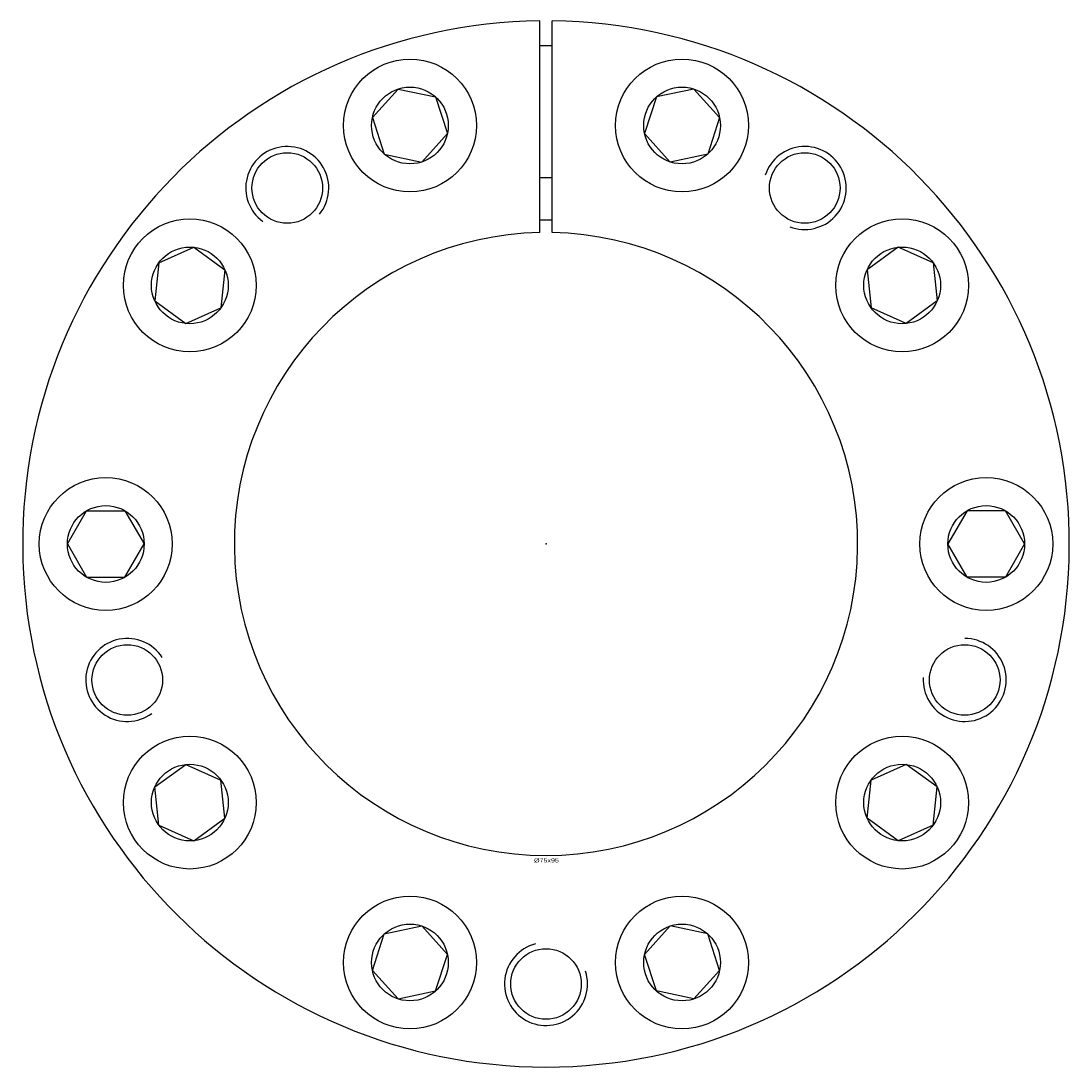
# Model space of a CAD drawing. Extents: x -63 to 63, y -63 to 265.
# Tile 1 of 2: x -63 to 63, y -63 to 63. Entities that reach past the tile are written whole.
import ezdxf
from ezdxf.enums import TextEntityAlignment as Align

# ---------------------------------------------------------------- set-up
doc = ezdxf.new("R2010")
doc.units = 0
doc.linetypes.add('CADRA_SOLID', pattern=[0])
doc.layers.get('0').update_dxf_attribs({"color": 112, "linetype": 'CADRA_SOLID'})

# ---------------------------------------------------------------- blocks, each defined once
blk = doc.blocks.new('BLOCK1')
for p, q in [((-0.75, 37.51), (-0.75, 63)), ((0.75, 37.51), (0.75, 63)), ((-17.81, 54.8), (-20.9, 51.37)), ((-17.81, 54.8), (-13.29, 53.84)), ((17.81, 54.8), (13.29, 53.84)), ((17.81, 54.8), (20.9, 51.37)), ((-13.29, 53.84), (-11.86, 49.45)), ((13.29, 53.84), (11.86, 49.45)), ((-20.9, 51.37), (-19.47, 46.97)), ((20.9, 51.37), (19.47, 46.97)), ((-11.86, 49.45), (-14.95, 46.01)), ((11.86, 49.45), (14.95, 46.01)), ((-19.47, 46.97), (-14.95, 46.01)), ((19.47, 46.97), (14.95, 46.01)), ((-46.61, 33.87), (-42.4, 35.75)), ((-42.4, 35.75), (-38.66, 33.03)), ((42.4, 35.75), (38.66, 33.03)), ((46.61, 33.87), (42.4, 35.75)), ((-46.61, 33.87), (-47.1, 29.27)), ((-38.66, 33.03), (-39.14, 28.44)), ((38.66, 33.03), (39.14, 28.44)), ((46.61, 33.87), (47.1, 29.27)), ((-47.1, 29.27), (-43.36, 26.56)), ((47.1, 29.27), (43.36, 26.56)), ((-43.36, 26.56), (-39.14, 28.44)), ((43.36, 26.56), (39.14, 28.44)), ((-57.62, 0), (-55.31, 4)), ((-55.31, 4), (-50.69, 4)), ((-50.69, 4), (-48.38, 0)), ((50.69, 4), (48.38, 0)), ((55.31, 4), (50.69, 4)), ((57.62, 0), (55.31, 4)), ((-57.62, 0), (-55.31, -4)), ((-50.69, -4), (-48.38, 0)), ((50.69, -4), (48.38, 0)), ((57.62, 0), (55.31, -4)), ((-55.31, -4), (-50.69, -4)), ((55.31, -4), (50.69, -4)), ((-47.1, -29.27), (-43.36, -26.56)), ((-43.36, -26.56), (-39.14, -28.44)), ((43.36, -26.56), (39.14, -28.44)), ((47.1, -29.27), (43.36, -26.56)), ((-38.66, -33.03), (-39.14, -28.44)), ((38.66, -33.03), (39.14, -28.44)), ((-46.61, -33.87), (-47.1, -29.27)), ((46.61, -33.87), (47.1, -29.27)), ((-46.61, -33.87), (-42.4, -35.75)), ((-42.4, -35.75), (-38.66, -33.03)), ((42.4, -35.75), (38.66, -33.03)), ((46.61, -33.87), (42.4, -35.75)), ((-19.47, -46.97), (-14.95, -46.01)), ((-11.86, -49.45), (-14.95, -46.01)), ((11.86, -49.45), (14.95, -46.01)), ((19.47, -46.97), (14.95, -46.01)), ((-20.9, -51.37), (-19.47, -46.97)), ((20.9, -51.37), (19.47, -46.97)), ((-13.29, -53.84), (-11.86, -49.45)), ((13.29, -53.84), (11.86, -49.45)), ((-17.81, -54.8), (-20.9, -51.37)), ((17.81, -54.8), (20.9, -51.37)), ((-17.81, -54.8), (-13.29, -53.84)), ((17.81, -54.8), (13.29, -53.84))]:
    blk.add_line(p, q)
for centre, radius in [((-16.38, 50.41), 8), ((16.38, 50.41), 8), ((-16.38, 50.41), 4.62), ((16.38, 50.41), 4.62), ((-31.15, 42.88), 4.25), ((31.15, 42.88), 4.25), ((-42.88, 31.15), 8), ((42.88, 31.15), 8), ((-42.88, 31.15), 4.62), ((42.88, 31.15), 4.62), ((-53, 0), 8), ((53, 0), 8), ((-53, 0), 4.62), ((53, 0), 4.62), ((-50.41, -16.38), 4.25), ((50.41, -16.38), 4.25), ((-42.88, -31.15), 8), ((42.88, -31.15), 8), ((-42.88, -31.15), 4.62), ((42.88, -31.15), 4.62), ((-16.38, -50.41), 8), ((16.38, -50.41), 8), ((-16.38, -50.41), 4.62), ((16.38, -50.41), 4.62), ((0, -53), 4.25)]:
    blk.add_circle(centre, radius)
for centre, radius, start, end in [((0, 0), 63, 90.6821, 449.3179), ((0, 0), 60, 89.2838, 90.7162), ((-31.15, 42.88), 5, 320.7379, 594), ((31.15, 42.88), 5, 248.7379, 522), ((0, 0), 44.12, 89.0259, 90.9741), ((0, 0), 39.01, 88.8984, 91.1016), ((0, 0), 37.52, 91.1455, 448.8545), ((-50.41, -16.38), 5, 32.7379, 306), ((50.41, -16.38), 5, 176.7379, 450), ((0, -53), 5, 104.7379, 378)]:
    blk.add_arc(centre, radius, start, end)
blk.add_point((0, 0))
blk.add_text('%%c75x95', height=0.5).set_placement((-1.44, -38.36), (1.55, -38.36), align=Align.FIT)

msp = doc.modelspace()

# ---------------------------------------------------------------- block references
msp.add_blockref('BLOCK1', (0, 0))

doc.saveas('drawing.dxf')
